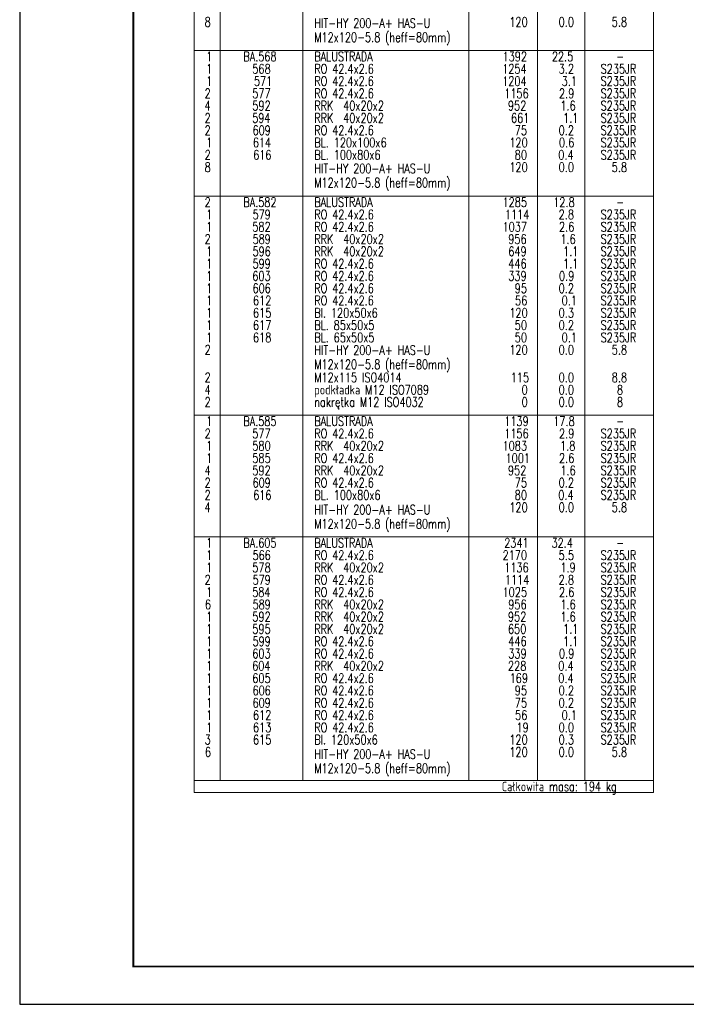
# Model space of a CAD drawing. Header units: millimetres. Extents: x -845 to -83, y 8759 to 9255.
# Tile 1 of 119: x -839 to -662, y 8759 to 9020. Entities that reach past the tile are written whole.
import ezdxf

# ---------------------------------------------------------------- set-up
doc = ezdxf.new("R2010")
doc.units = ezdxf.units.MM
doc.header["$LTSCALE"] = 10
doc.layers.add('_FORMATKA', color=8, linetype='Continuous', plot=False)
for name, color, linetype, lineweight in [('_RAMKA', 7, 'Continuous', 35), ('PS_DIM', 4, 'Continuous', 13), ('PS_TEXT', 3, 'Continuous', 18)]:
    doc.layers.add(name, color=color, linetype=linetype, lineweight=lineweight)
doc.styles.add('simplex', font='simplex.shx', dxfattribs={"width": 0.75})

# ---------------------------------------------------------------- blocks, each defined once
blk = doc.blocks.new('*U237')
at = {"layer": '_FORMATKA', "lineweight": -3}
blk.add_lwpolyline([(-750, 0), (0, 0), (0, 420), (-750, 420)], close=True, dxfattribs=at)
at = {"layer": '_RAMKA', "lineweight": -3, "const_width": 0.5}
blk.add_lwpolyline([(-720, 10), (-10, 10), (-10, 410), (-720, 410)], close=True, dxfattribs=at)
blk = doc.blocks.new('OIHGSD')
at = {"layer": 'PS_TEXT', "color": 7}
for p, q in [((-804.51, 8913.13), (-804.51, 8592.01)), ((-683.13, 8592.01), (-683.13, 8913.13)), ((-804.51, 8592.01), (-683.13, 8592.01))]:
    blk.add_line(p, q, dxfattribs=at)
at = {"layer": 'PS_TEXT', "color": 3}
for p, q in [((-797.64, 8913.13), (-797.64, 8595.26)), ((-775.76, 8913.13), (-775.76, 8595.26)), ((-731.88, 8913.13), (-731.88, 8595.26)), ((-713.75, 8913.13), (-713.75, 8595.26)), ((-701.25, 8913.13), (-701.25, 8595.26)), ((-804.51, 8788.16), (-683.13, 8788.16)), ((-804.51, 8749.66), (-683.13, 8749.66)), ((-804.51, 8691.79), (-683.13, 8691.79)), ((-804.51, 8659.62), (-683.13, 8659.62)), ((-804.51, 8595.26), (-683.13, 8595.26))]:
    blk.add_line(p, q, dxfattribs=at)
at = {"layer": 'PS_TEXT', "color": 4, "style": 'simplex', "width": 0.75}
for s, p in [('120', (-721.22, 8794.42)), ('0.0', (-708.18, 8794.42)), ('8', (-801.7, 8794.42)), ('HIT-HY 200-A+ HAS-U', (-772.76, 8794.12)), ('5.8', (-694.16, 8794.42)), ('M12x120-5.8 (heff=80mm)', (-772.76, 8790.37)), ('1', (-801.3, 8782.04)), ('568', (-789.11, 8782.04)), ('RO 42.4x2.6', (-772.76, 8782.04)), ('1254', (-723.09, 8782.04)), ('3.2', (-708.18, 8782.04)), ('S235JR', (-697.1, 8782.04)), ('1', (-801.3, 8778.79)), ('571', (-788.71, 8778.79)), ('RO 42.4x2.6', (-772.76, 8778.79)), ('1204', (-723.09, 8778.79)), ('3.1', (-707.38, 8778.79)), ('S235JR', (-697.1, 8778.79)), ('2', (-801.7, 8775.54)), ('577', (-789.11, 8775.54)), ('RO 42.4x2.6', (-772.76, 8775.54)), ('1156', (-722.56, 8775.54)), ('2.9', (-708.09, 8775.54)), ('S235JR', (-697.1, 8775.54)), ('4', (-801.75, 8772.29)), ('592', (-789.11, 8772.29)), ('RRK  40x20x2', (-772.76, 8772.29)), ('952', (-721.57, 8772.29)), ('1.6', (-707.74, 8772.29)), ('S235JR', (-697.1, 8772.29)), ('2', (-801.7, 8769.04)), ('594', (-789.16, 8769.04)), ('RRK  40x20x2', (-772.76, 8769.04)), ('661', (-720.77, 8769.04)), ('1.1', (-707.02, 8769.04)), ('S235JR', (-697.1, 8769.04)), ('2', (-801.7, 8765.79)), ('609', (-789.07, 8765.79)), ('RO 42.4x2.6', (-772.76, 8765.79)), ('75', (-719.79, 8765.79)), ('0.2', (-708.18, 8765.79)), ('S235JR', (-697.1, 8765.79)), ('1', (-801.3, 8762.54)), ('614', (-788.98, 8762.54)), ('BL. 120x100x6', (-772.76, 8762.54)), ('120', (-721.22, 8762.54)), ('0.6', (-708.09, 8762.54)), ('S235JR', (-697.1, 8762.54)), ('2', (-801.7, 8759.29)), ('616', (-788.89, 8759.29)), ('BL. 100x80x6', (-772.76, 8759.29)), ('80', (-719.79, 8759.29)), ('0.4', (-708.27, 8759.29)), ('S235JR', (-697.1, 8759.29)), ('8', (-801.7, 8756.04)), ('HIT-HY 200-A+ HAS-U', (-772.76, 8755.7)), ('120', (-721.22, 8756.04)), ('0.0', (-708.18, 8756.04)), ('5.8', (-694.16, 8756.04)), ('M12x120-5.8 (heff=80mm)', (-772.76, 8751.94)), ('1', (-801.3, 8743.54)), ('579', (-789.07, 8743.54)), ('RO 42.4x2.6', (-772.76, 8743.54)), ('1114', (-722.38, 8743.54)), ('2.8', (-708.18, 8743.54)), ('S235JR', (-697.1, 8743.54)), ('1', (-801.3, 8740.29)), ('582', (-789.11, 8740.29)), ('RO 42.4x2.6', (-772.76, 8740.29)), ('1037', (-723, 8740.29)), ('2.6', (-708.09, 8740.29)), ('S235JR', (-697.1, 8740.29)), ('2', (-801.7, 8737.04)), ('589', (-789.07, 8737.04)), ('RRK  40x20x2', (-772.76, 8737.04)), ('956', (-721.49, 8737.04)), ('1.6', (-707.74, 8737.04)), ('S235JR', (-697.1, 8737.04)), ('1', (-801.3, 8733.79)), ('596', (-789.07, 8733.79)), ('RRK  40x20x2', (-772.76, 8733.79)), ('649', (-721.49, 8733.79)), ('1.1', (-707.02, 8733.79)), ('S235JR', (-697.1, 8733.79)), ('1', (-801.3, 8730.54)), ('599', (-789.07, 8730.54)), ('RO 42.4x2.6', (-772.76, 8730.54)), ('446', (-721.49, 8730.54)), ('1.1', (-707.02, 8730.54)), ('S235JR', (-697.1, 8730.54)), ('1', (-801.3, 8727.29)), ('603', (-789.11, 8727.29)), ('RO 42.4x2.6', (-772.76, 8727.29)), ('339', (-721.49, 8727.29)), ('0.9', (-708.09, 8727.29)), ('S235JR', (-697.1, 8727.29)), ('1', (-801.3, 8724.04)), ('606', (-789.07, 8724.04)), ('RO 42.4x2.6', (-772.76, 8724.04)), ('95', (-719.79, 8724.04)), ('0.2', (-708.18, 8724.04)), ('S235JR', (-697.1, 8724.04)), ('1', (-801.3, 8720.79)), ('612', (-788.93, 8720.79)), ('RO 42.4x2.6', (-772.76, 8720.79)), ('56', (-719.7, 8720.79)), ('0.1', (-707.38, 8720.79)), ('S235JR', (-697.1, 8720.79)), ('1', (-801.3, 8717.54)), ('615', (-788.93, 8717.54)), ('Bl. 120x50x6', (-772.76, 8717.54)), ('120', (-721.22, 8717.54)), ('0.3', (-708.18, 8717.54)), ('S235JR', (-697.1, 8717.54)), ('1', (-801.3, 8714.29)), ('617', (-788.93, 8714.29)), ('BL. 85x50x5', (-772.76, 8714.29)), ('50', (-719.79, 8714.29)), ('0.2', (-708.18, 8714.29)), ('S235JR', (-697.1, 8714.29)), ('1', (-801.3, 8711.04)), ('618', (-788.93, 8711.04)), ('BL. 65x50x5', (-772.76, 8711.04)), ('50', (-719.79, 8711.04)), ('0.1', (-707.38, 8711.04)), ('S235JR', (-697.1, 8711.04)), ('2', (-801.7, 8707.79)), ('HIT-HY 200-A+ HAS-U', (-772.76, 8707.69)), ('120', (-721.22, 8707.79)), ('0.0', (-708.18, 8707.79)), ('5.8', (-694.16, 8707.79)), ('M12x120-5.8 (heff=80mm)', (-772.76, 8703.94)), ('2', (-801.7, 8700.48)), ('M12x115 ISO4014', (-772.76, 8700.48)), ('115', (-720.86, 8700.48)), ('0.0', (-708.18, 8700.48)), ('8.8', (-694.16, 8700.48)), ('4', (-801.75, 8697.23)), ('podkładka M12 ISO7089', (-772.76, 8697.23)), ('0', (-718, 8697.23)), ('0.0', (-708.18, 8697.23)), ('8', (-692.82, 8697.23)), ('2', (-801.7, 8693.98)), ('nakrętka M12 ISO4032', (-772.76, 8693.98)), ('0', (-718, 8693.98)), ('0.0', (-708.18, 8693.98)), ('8', (-692.82, 8693.98)), ('2', (-801.7, 8685.66)), ('577', (-789.11, 8685.66)), ('RO 42.4x2.6', (-772.76, 8685.66)), ('1156', (-722.56, 8685.66)), ('2.9', (-708.09, 8685.66)), ('S235JR', (-697.1, 8685.66)), ('1', (-801.3, 8682.41)), ('580', (-789.11, 8682.41)), ('RRK  40x20x2', (-772.76, 8682.41)), ('1083', (-723, 8682.41)), ('1.8', (-707.82, 8682.41)), ('S235JR', (-697.1, 8682.41)), ('1', (-801.3, 8679.16)), ('585', (-789.11, 8679.16)), ('RO 42.4x2.6', (-772.76, 8679.16)), ('1001', (-722.2, 8679.16)), ('2.6', (-708.09, 8679.16)), ('S235JR', (-697.1, 8679.16)), ('4', (-801.75, 8675.91)), ('592', (-789.11, 8675.91)), ('RRK  40x20x2', (-772.76, 8675.91)), ('952', (-721.57, 8675.91)), ('1.6', (-707.74, 8675.91)), ('S235JR', (-697.1, 8675.91)), ('2', (-801.7, 8672.66)), ('609', (-789.07, 8672.66)), ('RO 42.4x2.6', (-772.76, 8672.66)), ('75', (-719.79, 8672.66)), ('0.2', (-708.18, 8672.66)), ('S235JR', (-697.1, 8672.66)), ('2', (-801.7, 8669.41)), ('616', (-788.89, 8669.41)), ('BL. 100x80x6', (-772.76, 8669.41)), ('80', (-719.79, 8669.41)), ('0.4', (-708.27, 8669.41)), ('S235JR', (-697.1, 8669.41)), ('4', (-801.75, 8666.16)), ('HIT-HY 200-A+ HAS-U', (-772.76, 8665.53)), ('120', (-721.22, 8666.16)), ('0.0', (-708.18, 8666.16)), ('5.8', (-694.16, 8666.16)), ('M12x120-5.8 (heff=80mm)', (-772.76, 8661.78)), ('1', (-801.3, 8653.5)), ('566', (-789.07, 8653.5)), ('RO 42.4x2.6', (-772.76, 8653.5)), ('2170', (-723, 8653.5)), ('5.5', (-708.18, 8653.5)), ('S235JR', (-697.1, 8653.5)), ('1', (-801.3, 8650.25)), ('578', (-789.11, 8650.25)), ('RRK  40x20x2', (-772.76, 8650.25)), ('1136', (-722.56, 8650.25)), ('1.9', (-707.74, 8650.25)), ('S235JR', (-697.1, 8650.25)), ('2', (-801.7, 8647)), ('579', (-789.07, 8647)), ('RO 42.4x2.6', (-772.76, 8647)), ('1114', (-722.38, 8647)), ('2.8', (-708.18, 8647)), ('S235JR', (-697.1, 8647)), ('1', (-801.3, 8643.75)), ('584', (-789.16, 8643.75)), ('RO 42.4x2.6', (-772.76, 8643.75)), ('1025', (-723, 8643.75)), ('2.6', (-708.09, 8643.75)), ('S235JR', (-697.1, 8643.75)), ('6', (-801.66, 8640.5)), ('589', (-789.07, 8640.5)), ('RRK  40x20x2', (-772.76, 8640.5)), ('956', (-721.49, 8640.5)), ('1.6', (-707.74, 8640.5)), ('S235JR', (-697.1, 8640.5)), ('1', (-801.3, 8637.25)), ('592', (-789.11, 8637.25)), ('RRK  40x20x2', (-772.76, 8637.25)), ('952', (-721.57, 8637.25)), ('1.6', (-707.74, 8637.25)), ('S235JR', (-697.1, 8637.25)), ('1', (-801.3, 8634)), ('595', (-789.11, 8634)), ('RRK  40x20x2', (-772.76, 8634)), ('650', (-721.57, 8634)), ('1.1', (-707.02, 8634)), ('S235JR', (-697.1, 8634)), ('1', (-801.3, 8630.75)), ('599', (-789.07, 8630.75)), ('RO 42.4x2.6', (-772.76, 8630.75)), ('446', (-721.49, 8630.75)), ('1.1', (-707.02, 8630.75)), ('S235JR', (-697.1, 8630.75)), ('1', (-801.3, 8627.5)), ('603', (-789.11, 8627.5)), ('RO 42.4x2.6', (-772.76, 8627.5)), ('339', (-721.49, 8627.5)), ('0.9', (-708.09, 8627.5)), ('S235JR', (-697.1, 8627.5)), ('1', (-801.3, 8624.25)), ('604', (-789.16, 8624.25)), ('RRK  40x20x2', (-772.76, 8624.25)), ('228', (-721.57, 8624.25)), ('0.4', (-708.27, 8624.25)), ('S235JR', (-697.1, 8624.25)), ('1', (-801.3, 8621)), ('605', (-789.11, 8621)), ('RO 42.4x2.6', (-772.76, 8621)), ('169', (-721.13, 8621)), ('0.4', (-708.27, 8621)), ('S235JR', (-697.1, 8621)), ('1', (-801.3, 8617.75)), ('606', (-789.07, 8617.75)), ('RO 42.4x2.6', (-772.76, 8617.75)), ('95', (-719.79, 8617.75)), ('0.2', (-708.18, 8617.75)), ('S235JR', (-697.1, 8617.75)), ('1', (-801.3, 8614.5)), ('609', (-789.07, 8614.5)), ('RO 42.4x2.6', (-772.76, 8614.5)), ('75', (-719.79, 8614.5)), ('0.2', (-708.18, 8614.5)), ('S235JR', (-697.1, 8614.5)), ('1', (-801.3, 8611.25)), ('612', (-788.93, 8611.25)), ('RO 42.4x2.6', (-772.76, 8611.25)), ('56', (-719.7, 8611.25)), ('0.1', (-707.38, 8611.25)), ('S235JR', (-697.1, 8611.25)), ('1', (-801.3, 8608)), ('613', (-788.93, 8608)), ('RO 42.4x2.6', (-772.76, 8608)), ('19', (-719.34, 8608)), ('0.0', (-708.18, 8608)), ('S235JR', (-697.1, 8608)), ('3', (-801.7, 8604.75)), ('615', (-788.93, 8604.75)), ('Bl. 120x50x6', (-772.76, 8604.75)), ('120', (-721.22, 8604.75)), ('0.3', (-708.18, 8604.75)), ('S235JR', (-697.1, 8604.75)), ('6', (-801.66, 8601.5)), ('HIT-HY 200-A+ HAS-U', (-772.76, 8600.95)), ('120', (-721.22, 8601.5)), ('0.0', (-708.18, 8601.5)), ('5.8', (-694.16, 8601.5)), ('M12x120-5.8 (heff=80mm)', (-772.76, 8597.2))]:
    blk.add_text(s, height=2.5, dxfattribs=at).set_placement(p)
at = {"layer": 'PS_TEXT', "color": 3, "style": 'simplex', "width": 0.75}
for s, p in [('1', (-801.3, 8785.29)), ('BA.568', (-791.48, 8785.29)), ('BALUSTRADA', (-772.76, 8785.29)), ('1392', (-723, 8785.29)), ('22.5', (-709.97, 8785.29)), ('-', (-692.99, 8785.29)), ('2', (-801.7, 8746.79)), ('BA.582', (-791.48, 8746.79)), ('BALUSTRADA', (-772.76, 8746.79)), ('1285', (-723, 8746.79)), ('12.8', (-709.61, 8746.79)), ('-', (-692.99, 8746.79)), ('1', (-801.3, 8688.91)), ('BA.585', (-791.48, 8688.91)), ('BALUSTRADA', (-772.76, 8688.91)), ('1139', (-722.56, 8688.91)), ('17.8', (-709.61, 8688.91)), ('-', (-692.99, 8688.91)), ('1', (-801.3, 8656.75)), ('BA.605', (-791.48, 8656.75)), ('BALUSTRADA', (-772.76, 8656.75)), ('2341', (-722.56, 8656.75)), ('32.4', (-710.06, 8656.75)), ('-', (-692.99, 8656.75))]:
    blk.add_text(s, height=2.5, dxfattribs=at).set_placement(p)
at = {"layer": 'PS_TEXT', "color": 1, "style": 'simplex', "width": 0.75}
blk.add_text('Całkowita masa: 194 kg', height=2.5, dxfattribs=at).set_placement((-723.22, 8592.38))

msp = doc.modelspace()

# ---------------------------------------------------------------- block references
at = {"layer": 'PS_DIM'}
for name, p in [('*U237', (-88.592, 8759.398)), ('OIHGSD', (11.982, 223.321))]:
    msp.add_blockref(name, p, dxfattribs=at)

doc.saveas('drawing.dxf')
